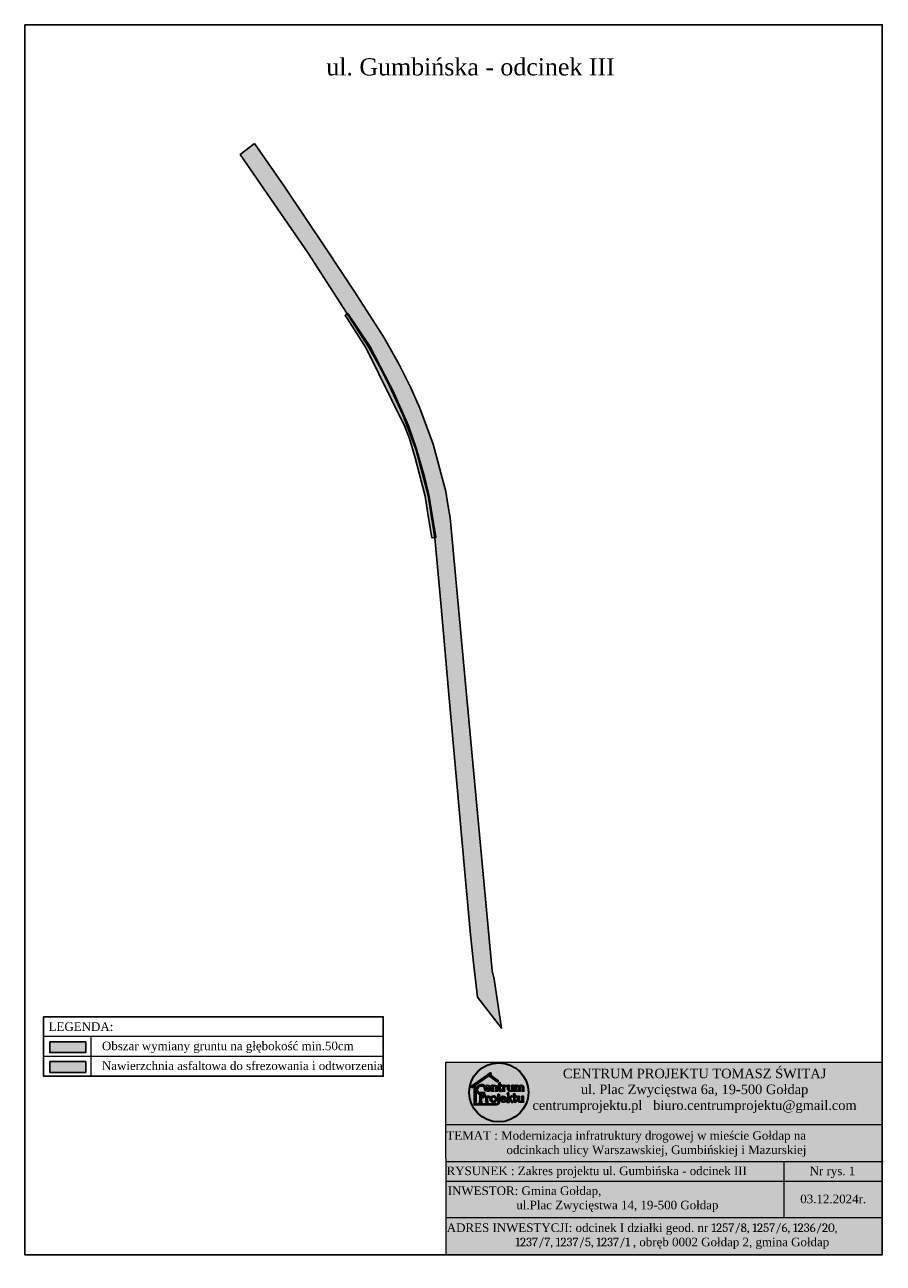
# Model space of a CAD drawing. Header units: millimetres. Extents: x 7584116 to 7587263, y 6019467 to 6021765.
# Tile 3 of 4: x 7584365 to 7584690, y 6021297 to 6021765. Entities that reach past the tile are written whole.
import ezdxf

# ---------------------------------------------------------------- set-up
doc = ezdxf.new("R2010")
doc.units = ezdxf.units.MM
doc.header["$MEASUREMENT"] = 0
doc.layers.add('POMOC', color=4, linetype='Continuous')
doc.styles.get("Standard").update_dxf_attribs({"font": 'arial.ttf'})

msp = doc.modelspace()

# ---------------------------------------------------------------- hatches: boundary and pattern name
at = {"transparency": 33554559}
for color, points in [(6, [(7584452.27, 6021719.88), (7584446.91, 6021715.68), (7584472.53, 6021678.39), (7584495.34, 6021643.04), (7584498.11, 6021638.06), (7584500.87, 6021633.09), (7584503.1, 6021628.39), (7584508.38, 6021617.28), (7584510.88, 6021610.61), (7584513.38, 6021603.94), (7584517.88, 6021586.8), (7584519.13, 6021578.78), (7584520.38, 6021570.76), (7584522.83, 6021544.77), (7584525.72, 6021511.58), (7584531.76, 6021444.33), (7584533.89, 6021420.72), (7584535.13, 6021409.04), (7584536.55, 6021397.17), (7584545.65, 6021385.43), (7584542.88, 6021404), (7584542.08, 6021407.14), (7584533.89, 6021495.26), (7584526.55, 6021574.37), (7584526.17, 6021578.35), (7584525.38, 6021583.36), (7584524.59, 6021588.37), (7584519.74, 6021606.25), (7584514.71, 6021619.88), (7584511.31, 6021627.55), (7584507.08, 6021636.13), (7584501.21, 6021646.39), (7584490.17, 6021663.69), (7584490.17, 6021663.69), (7584479.37, 6021680.03), (7584463.45, 6021703.8)]), (3, [(7584374.89, 6021380.32), (7584388.47, 6021380.32), (7584388.47, 6021376.21), (7584374.89, 6021376.21)]), (6, [(7584374.89, 6021372.84), (7584388.47, 6021372.84), (7584388.47, 6021368.73), (7584374.89, 6021368.73)])]:
    msp.add_hatch(color=color, dxfattribs=at).paths.add_polyline_path(points)
msp.add_hatch(color=3).paths.add_polyline_path([(7584487.48, 6021655.58), (7584486.49, 6021654.92), (7584494.44, 6021642.56), (7584509, 6021613.18), (7584510.86, 6021608.37), (7584512.96, 6021601.1), (7584516.73, 6021586.51), (7584517.65, 6021580.58), (7584519.34, 6021570.75), (7584520.83, 6021571), (7584518.2, 6021587.05), (7584516.52, 6021593.9), (7584513.34, 6021604.74), (7584510.43, 6021613.13), (7584504.51, 6021626.56), (7584503.56, 6021628.42), (7584495.89, 6021643.3)])
at = {"true_color": 0xffffff}
msp.add_hatch(color=7, dxfattribs=at).paths.add_polyline_path([(7584524.37, 6021372.5), (7584689.46, 6021372.5), (7584689.46, 6021299.82), (7584524.37, 6021299.82)])
at = {"lineweight": 30}
h = msp.add_hatch(color=6, dxfattribs=at)
h.set_gradient(color2=(0, 0, 0), tint=1)
edge = h.paths.add_edge_path()
edge.add_arc((7584544.59, 6021361.16), 11.17, 0, 360)
h = msp.add_hatch(color=250, dxfattribs=at)
h.set_gradient(color1=(255, 255, 255), one_color=1, tint=1)
h.paths.add_polyline_path([(7584534.3, 6021362.92), (7584534.01, 6021363.32), (7584541.44, 6021368.56), (7584541.74, 6021368.15), (7584541.21, 6021367.78), (7584544.4, 6021365.5), (7584544.1, 6021365.17), (7584540.82, 6021367.51)])
h = msp.add_hatch(color=250, dxfattribs=at)
h.set_gradient(color1=(255, 255, 255), one_color=1, tint=1)
h.paths.add_polyline_path([(7584543.75, 6021356.91), (7584543.75, 6021356.49), (7584535.36, 6021356.49), (7584535.36, 6021363.3), (7584535.88, 6021363.3), (7584535.88, 6021356.91)])
h = msp.add_hatch(color=6, dxfattribs=at)
h.set_gradient(color1=(255, 191, 0), one_color=1, tint=1, name='INVCURVED')
h.paths.add_polyline_path([(7584537.52, 6021360.71, -0.923522), (7584538.41, 6021363.69, -0.286085), (7584538.78, 6021363.25), (7584538.99, 6021363.25), (7584539, 6021363.79, 1.143285), (7584537.52, 6021360.36)])
h = msp.add_hatch(color=6, dxfattribs=at)
h.set_gradient(color1=(255, 191, 0), one_color=1, name='INVHEMISPHERICAL')
h.paths.add_polyline_path([(7584541.11, 6021362.65), (7584539.6, 6021362.65, 0.687868), (7584541.29, 6021362.32), (7584541.4, 6021362.32), (7584541.38, 6021361.91, -0.158256), (7584540.21, 6021361.62, -0.902799), (7584540.23, 6021363.87, -0.466187), (7584541.47, 6021362.65)])
h.paths.add_polyline_path([(7584539.59, 6021362.93), (7584541.12, 6021362.93, 0.39583), (7584540.23, 6021363.65, 0.324978), (7584539.6, 6021362.95, 0.005444)], flags=16)
h = msp.add_hatch(color=6, dxfattribs=at)
h.set_gradient(color1=(255, 191, 0), one_color=1, name='INVHEMISPHERICAL')
h.paths.add_polyline_path([(7584541.84, 6021363.54), (7584541.84, 6021363.72, 0.197538), (7584542.18, 6021363.87), (7584542.37, 6021363.87), (7584542.37, 6021363.56, -0.591013), (7584543.93, 6021363.18), (7584543.93, 6021361.9, 0.32306), (7584544.07, 6021361.74), (7584544.07, 6021361.6), (7584543.39, 6021361.6), (7584543.39, 6021361.74, 0.331046), (7584543.5, 6021361.9), (7584543.5, 6021363.18, 0.787785), (7584542.37, 6021363.18), (7584542.37, 6021361.9, 0.47491), (7584542.54, 6021361.74), (7584542.54, 6021361.6), (7584541.8, 6021361.6), (7584541.8, 6021361.74, 0.47491), (7584541.97, 6021361.9), (7584541.97, 6021363.41, 0.473243)])
h = msp.add_hatch(color=6, dxfattribs=at)
h.set_gradient(color1=(255, 191, 0), one_color=1, name='INVHEMISPHERICAL')
h.paths.add_polyline_path([(7584544.72, 6021364.27), (7584544.72, 6021363.85), (7584544.41, 6021363.85), (7584544.41, 6021363.62), (7584544.72, 6021363.62), (7584544.72, 6021362.1, 1.077267), (7584545.73, 6021362.17), (7584545.56, 6021362.17, -0.353558), (7584545.36, 6021361.86, -0.464722), (7584545.11, 6021362.03), (7584545.11, 6021363.62), (7584545.75, 6021363.62), (7584545.75, 6021363.85), (7584545.12, 6021363.85), (7584545.12, 6021364.42), (7584545.12, 6021364.73), (7584544.94, 6021364.73, -0.197538), (7584544.59, 6021364.59), (7584544.59, 6021364.4, -0.473243)])
h = msp.add_hatch(color=6, dxfattribs=at)
h.set_gradient(color1=(255, 191, 0), one_color=1, name='INVHEMISPHERICAL')
h.paths.add_polyline_path([(7584546.42, 6021363.87), (7584546.6, 6021363.87), (7584546.6, 6021363.56, -0.335777), (7584547.36, 6021363.79, -1.062267), (7584547.23, 6021363.46, 0.297294), (7584546.6, 6021363.3), (7584546.6, 6021361.9, 0.47491), (7584546.77, 6021361.74), (7584546.77, 6021361.6), (7584546.04, 6021361.6), (7584546.04, 6021361.74, 0.47491), (7584546.2, 6021361.9), (7584546.2, 6021363.41, 0.473243), (7584546.07, 6021363.54), (7584546.07, 6021363.72, 0.197538)])
h = msp.add_hatch(color=6, dxfattribs=at)
h.set_gradient(color1=(255, 191, 0), one_color=1, name='INVHEMISPHERICAL')
h.paths.add_polyline_path([(7584548.4, 6021362.28, 0.859375), (7584549.52, 6021362.28), (7584549.52, 6021363.41, 0.473243), (7584549.39, 6021363.54), (7584549.39, 6021363.72, 0.197538), (7584549.74, 6021363.87), (7584549.92, 6021363.87), (7584549.92, 6021363.65), (7584549.93, 6021361.9, 0.47491), (7584550.09, 6021361.74), (7584550.09, 6021361.6), (7584549.52, 6021361.6), (7584549.52, 6021361.85, -0.662729), (7584548.01, 6021362.31), (7584548.01, 6021363.41, 0.473243), (7584547.87, 6021363.54), (7584547.87, 6021363.72, 0.197538), (7584548.22, 6021363.87), (7584548.4, 6021363.87), (7584548.4, 6021363.65)])
h = msp.add_hatch(color=6, dxfattribs=at)
h.set_gradient(color1=(255, 191, 0), one_color=1, name='INVHEMISPHERICAL')
h.paths.add_polyline_path([(7584554, 6021361.74), (7584554, 6021361.6), (7584553.38, 6021361.6), (7584553.38, 6021361.74, 0.331046), (7584553.49, 6021361.9), (7584553.49, 6021363.18, 0.905152), (7584552.5, 6021363.18), (7584552.5, 6021361.9, 0.32306), (7584552.64, 6021361.74), (7584552.64, 6021361.6), (7584551.95, 6021361.6), (7584551.95, 6021361.74, 0.331046), (7584552.07, 6021361.9), (7584552.07, 6021363.18, 0.902961), (7584551.07, 6021363.18), (7584551.07, 6021361.9, 0.47491), (7584551.24, 6021361.74), (7584551.24, 6021361.6), (7584550.5, 6021361.6), (7584550.5, 6021361.74, 0.47491), (7584550.67, 6021361.9), (7584550.67, 6021363.41, 0.473243), (7584550.54, 6021363.54), (7584550.54, 6021363.72, 0.197538), (7584550.88, 6021363.87), (7584551.07, 6021363.87), (7584551.07, 6021363.56, -0.592933), (7584552.32, 6021363.4, -0.727169), (7584553.87, 6021363.18), (7584553.87, 6021361.9, 0.252709)])
h = msp.add_hatch(color=6, dxfattribs=at)
h.set_gradient(color1=(255, 191, 0), one_color=1, tint=1, name='INVCURVED')
edge = h.paths.add_edge_path()
edge.add_arc((7584538.41, 6021360.09), 0.903, 59.7842, 86.9422, ccw=False)
edge.add_arc((7584538.19, 6021361.07), 0.706, 343.5635, 360.9389)
edge.add_line((7584538.89, 6021361.08), (7584539.12, 6021361.09))
edge.add_line((7584539.12, 6021361.09), (7584539.12, 6021360.65))
edge.add_arc((7584538.4, 6021360.09), 0.91, -6.7647, 38.2283, ccw=False)
edge.add_arc((7584538.4, 6021360.09), 0.91, 278.7622, 353.2353, ccw=False)
edge.add_arc((7584538.06, 6021362.21), 3.05, 267.5522, 278.9779, ccw=False)
edge.add_line((7584537.93, 6021359.16), (7584537.93, 6021357.8))
edge.add_arc((7584538.11, 6021357.85), 0.183, 195.5071, 279.516)
edge.add_line((7584538.14, 6021357.67), (7584538.14, 6021357.52))
edge.add_line((7584538.14, 6021357.52), (7584537.32, 6021357.52))
edge.add_line((7584537.32, 6021357.52), (7584537.32, 6021357.67))
edge.add_arc((7584537.35, 6021357.85), 0.182, 260.3426, 344.5406)
edge.add_line((7584537.52, 6021357.8), (7584537.52, 6021360.71))
edge.add_arc((7584537.34, 6021360.7), 0.188, 2.693, 74.8162)
edge.add_line((7584537.39, 6021360.88), (7584537.39, 6021360.99))
edge.add_line((7584537.39, 6021360.99), (7584538.46, 6021360.99))
edge = h.paths.add_edge_path(flags=16)
edge.add_arc((7584538.21, 6021360.09), 0.694, 55.051, 79.1743)
edge.add_arc((7584538.04, 6021358.45), 2.34, 82.6001, 92.5717)
edge.add_line((7584537.93, 6021360.79), (7584537.93, 6021360.56))
edge.add_line((7584537.93, 6021360.56), (7584537.93, 6021359.38))
edge.add_arc((7584538.03, 6021361.06), 1.68, 266.7154, 279.6101)
edge.add_arc((7584538.21, 6021360.09), 0.694, 278.4105, 351.0491)
edge.add_arc((7584538.21, 6021360.09), 0.694, 351.0491, 393.2015)
edge.add_line((7584538.79, 6021360.47), (7584538.61, 6021360.66))
h = msp.add_hatch(color=6, dxfattribs=at)
h.set_gradient(color1=(255, 223, 127), one_color=1, tint=1, name='INVCURVED')
h.paths.add_polyline_path([(7584538.79, 6021360.47), (7584538.61, 6021360.66, -0.129628), (7584537.93, 6021360.56), (7584537.93, 6021360.32, 0.098881)])
h = msp.add_hatch(color=6, dxfattribs=at)
h.set_gradient(color1=(255, 191, 0), one_color=1, tint=1, name='INVHEMISPHERICAL')
h.paths.add_polyline_path([(7584540.06, 6021359.79), (7584540.24, 6021359.79), (7584540.24, 6021359.48, -0.335777), (7584541.01, 6021359.72, -1.062267), (7584540.87, 6021359.39, 0.297294), (7584540.25, 6021359.22), (7584540.25, 6021357.82, 0.47491), (7584540.41, 6021357.66), (7584540.41, 6021357.52), (7584539.68, 6021357.52), (7584539.68, 6021357.66, 0.47491), (7584539.85, 6021357.82), (7584539.85, 6021359.33, 0.473243), (7584539.72, 6021359.47), (7584539.72, 6021359.65, 0.197538)])
h = msp.add_hatch(color=6, dxfattribs=at)
h.set_gradient(color1=(255, 191, 0), one_color=1, name='INVHEMISPHERICAL')
edge = h.paths.add_edge_path()
edge.add_spline(control_points=[(7584542.68, 6021357.53), (7584543.78, 6021357.63), (7584543.78, 6021358.65), (7584543.78, 6021359.68), (7584542.68, 6021359.77)], knot_values=[3.866288, 3.866288, 3.866288, 5.347469, 5.347469, 6.828651, 6.828651, 6.828651], weights=[1, 0.73807, 1, 0.73807, 1], degree=2, periodic=0)
edge.add_line((7584542.68, 6021359.77), (7584542.47, 6021359.77))
edge.add_spline(control_points=[(7584542.47, 6021359.77), (7584541.37, 6021359.68), (7584541.37, 6021358.65), (7584541.37, 6021357.63), (7584542.47, 6021357.53)], knot_values=[0, 0, 0, 1.481182, 1.481182, 2.962364, 2.962364, 2.962364], weights=[1, 0.73807, 1, 0.73807, 1], degree=2, periodic=0)
edge.add_line((7584542.47, 6021357.53), (7584542.68, 6021357.53))
edge = h.paths.add_edge_path(flags=16)
edge.add_spline(control_points=[(7584542.68, 6021359.53), (7584543.36, 6021359.42), (7584543.36, 6021358.65), (7584543.36, 6021357.88), (7584542.68, 6021357.78)], knot_values=[0, 0, 0, 1.433144, 1.433144, 2.866288, 2.866288, 2.866288], weights=[1, 0.754062, 1, 0.754062, 1], degree=2, periodic=0)
edge.add_line((7584542.68, 6021357.78), (7584542.47, 6021357.78))
edge.add_spline(control_points=[(7584542.47, 6021357.78), (7584541.79, 6021357.89), (7584541.79, 6021358.65), (7584541.79, 6021359.42), (7584542.47, 6021359.53)], knot_values=[0, 0, 0, 1.433144, 1.433144, 2.866288, 2.866288, 2.866288], weights=[1, 0.754062, 1, 0.754062, 1], degree=2, periodic=0)
edge.add_line((7584542.47, 6021359.53), (7584542.68, 6021359.53))
h = msp.add_hatch(color=6, dxfattribs=at)
h.set_gradient(color1=(255, 191, 0), one_color=1, name='INVHEMISPHERICAL')
h.paths.add_polyline_path([(7584544.21, 6021359.49), (7584544.21, 6021359.67, 0.197538), (7584544.55, 6021359.82), (7584544.74, 6021359.82), (7584544.74, 6021359.5), (7584544.74, 6021357.47, -0.365861), (7584543.88, 6021356.55, 0.234931), (7584544.34, 6021357.47), (7584544.34, 6021359.35, 0.473243)])
h = msp.add_hatch(color=6, dxfattribs=at)
h.set_gradient(color1=(255, 191, 0), one_color=1, name='INVHEMISPHERICAL')
h.paths.add_polyline_path([(7584544.8, 6021360.25, 1), (7584544.26, 6021360.25, 1)])
h = msp.add_hatch(color=6, dxfattribs=at)
h.set_gradient(color1=(255, 191, 0), one_color=1, name='INVHEMISPHERICAL')
h.paths.add_polyline_path([(7584546.18, 6021359.74, -0.466187), (7584547.42, 6021358.53), (7584547.06, 6021358.53), (7584545.55, 6021358.53, 0.687868), (7584547.24, 6021358.2), (7584547.35, 6021358.2), (7584547.33, 6021357.79, -0.158256), (7584546.17, 6021357.49, -0.902799)])
h.paths.add_polyline_path([(7584545.55, 6021358.81), (7584547.07, 6021358.81, 0.39583), (7584546.18, 6021359.52, 0.324978), (7584545.55, 6021358.83, 0.005444)], flags=16)
h = msp.add_hatch(color=6, dxfattribs=at)
h.set_gradient(color1=(255, 191, 0), one_color=1, name='INVHEMISPHERICAL')
h.paths.add_polyline_path([(7584547.77, 6021357.66), (7584547.77, 6021357.52), (7584548.5, 6021357.52), (7584548.5, 6021357.66, -0.445335), (7584548.34, 6021357.8), (7584548.34, 6021358.58), (7584548.43, 6021358.66), (7584549.37, 6021357.52), (7584549.86, 6021357.52), (7584549.86, 6021357.66, -0.174114), (7584549.64, 6021357.77), (7584548.72, 6021358.9), (7584549.34, 6021359.46, -0.11284), (7584549.63, 6021359.6), (7584549.63, 6021359.7), (7584549.21, 6021359.7), (7584548.34, 6021358.88), (7584548.34, 6021360.62), (7584548.34, 6021360.93), (7584548.16, 6021360.93, -0.197538), (7584547.81, 6021360.78), (7584547.81, 6021360.6, -0.473243), (7584547.94, 6021360.47), (7584547.93, 6021357.82, -0.47491)])
h = msp.add_hatch(color=6, dxfattribs=at)
h.set_gradient(color1=(255, 191, 0), one_color=1, name='INVHEMISPHERICAL')
h.paths.add_polyline_path([(7584550.29, 6021360.19), (7584550.29, 6021359.77), (7584549.98, 6021359.77), (7584549.98, 6021359.54), (7584550.29, 6021359.54), (7584550.29, 6021358.02, 1.077267), (7584551.3, 6021358.08), (7584551.13, 6021358.08, -0.353558), (7584550.93, 6021357.78, -0.464722), (7584550.68, 6021357.95), (7584550.68, 6021359.54), (7584551.32, 6021359.54), (7584551.32, 6021359.77), (7584550.69, 6021359.77), (7584550.69, 6021360.34), (7584550.69, 6021360.65), (7584550.51, 6021360.65, -0.197538), (7584550.16, 6021360.5), (7584550.16, 6021360.32, -0.473243)])
h = msp.add_hatch(color=6, dxfattribs=at)
h.set_gradient(color1=(255, 191, 0), one_color=1, name='INVHEMISPHERICAL')
h.paths.add_polyline_path([(7584552.22, 6021358.21, 0.859375), (7584553.34, 6021358.21), (7584553.34, 6021359.33, 0.473243), (7584553.21, 6021359.47), (7584553.21, 6021359.65, 0.197538), (7584553.56, 6021359.79), (7584553.74, 6021359.79), (7584553.74, 6021359.58), (7584553.74, 6021357.82, 0.47491), (7584553.91, 6021357.66), (7584553.91, 6021357.52), (7584553.34, 6021357.52), (7584553.34, 6021357.77, -0.649665), (7584551.82, 6021358.21), (7584551.82, 6021359.33, 0.473243), (7584551.69, 6021359.47), (7584551.69, 6021359.65, 0.197538), (7584552.04, 6021359.79), (7584552.22, 6021359.79), (7584552.22, 6021359.58)])

# ---------------------------------------------------------------- linework, layer by layer
at = {"color": 0, "linetype": 'ByBlock', "lineweight": 20}
for p, q in [((7584500.95, 6021382.27), (7584372.59, 6021382.27)), ((7584390.39, 6021382.27), (7584390.39, 6021367.3)), ((7584500.95, 6021374.79), (7584372.59, 6021374.79)), ((7584689.61, 6021348.87), (7584524.41, 6021348.87)), ((7584524.49, 6021335.05), (7584689.86, 6021335.03)), ((7584652.47, 6021313.84), (7584652.47, 6021335.03)), ((7584689.54, 6021327.55), (7584524.44, 6021327.55)), ((7584524.65, 6021313.84), (7584689.46, 6021313.84)), ((7584524.56, 6021299.82), (7584689.5, 6021299.82))]:
    msp.add_line(p, q, dxfattribs=at)
at = {"color": 41, "lineweight": 30}
for p, q in [((7584540.23, 6021363.69), (7584540.23, 6021363.69)), ((7584538.46, 6021360.99), (7584537.39, 6021360.99)), ((7584537.39, 6021360.99), (7584537.39, 6021360.88)), ((7584537.52, 6021360.71), (7584537.52, 6021357.8)), ((7584537.93, 6021360.79), (7584537.93, 6021360.56)), ((7584537.93, 6021360.56), (7584537.93, 6021359.38)), ((7584538.79, 6021360.47), (7584538.61, 6021360.66)), ((7584539.12, 6021361.09), (7584538.89, 6021361.08)), ((7584539.12, 6021360.65), (7584539.12, 6021361.09)), ((7584542.47, 6021359.77), (7584542.68, 6021359.77)), ((7584542.47, 6021359.53), (7584542.68, 6021359.53)), ((7584546.18, 6021359.57), (7584546.18, 6021359.57)), ((7584542.47, 6021357.78), (7584542.68, 6021357.78)), ((7584542.47, 6021357.53), (7584542.68, 6021357.53))]:
    msp.add_line(p, q, dxfattribs=at)
for points in [[(7584365.46, 6021764.76), (7584689.46, 6021764.76), (7584689.46, 6021299.82), (7584365.46, 6021299.82)], [(7584372.59, 6021389.76), (7584500.95, 6021389.76), (7584500.95, 6021367.3), (7584372.59, 6021367.3)]]:
    msp.add_lwpolyline(points, close=True)
at = {"color": 6}
msp.add_lwpolyline([(7584452.27, 6021719.88), (7584446.91, 6021715.68), (7584472.53, 6021678.39), (7584495.34, 6021643.04), (7584498.11, 6021638.06), (7584500.87, 6021633.09), (7584503.1, 6021628.39), (7584508.38, 6021617.28), (7584510.88, 6021610.61), (7584513.38, 6021603.94), (7584517.88, 6021586.8), (7584519.13, 6021578.78), (7584520.38, 6021570.76), (7584522.83, 6021544.77), (7584525.72, 6021511.58), (7584531.76, 6021444.33), (7584533.89, 6021420.72), (7584535.13, 6021409.04), (7584536.55, 6021397.17), (7584545.65, 6021385.43), (7584542.88, 6021404), (7584542.08, 6021407.14), (7584533.89, 6021495.26), (7584526.55, 6021574.37), (7584526.17, 6021578.35), (7584525.38, 6021583.36), (7584524.59, 6021588.37), (7584519.74, 6021606.25), (7584514.71, 6021619.88), (7584511.31, 6021627.55), (7584507.08, 6021636.13), (7584501.21, 6021646.39), (7584490.17, 6021663.69), (7584490.17, 6021663.69), (7584479.37, 6021680.03), (7584463.45, 6021703.8), (7584452.27, 6021719.88)], dxfattribs=at)
at = {"color": 3}
msp.add_lwpolyline([(7584487.48, 6021655.58), (7584486.49, 6021654.92), (7584494.44, 6021642.56), (7584509, 6021613.18), (7584510.86, 6021608.37), (7584512.96, 6021601.1), (7584516.73, 6021586.51), (7584517.65, 6021580.58), (7584519.34, 6021570.75), (7584520.83, 6021571), (7584518.2, 6021587.05), (7584516.52, 6021593.9), (7584513.34, 6021604.74), (7584510.43, 6021613.13), (7584504.51, 6021626.56), (7584503.56, 6021628.42), (7584495.89, 6021643.3), (7584487.48, 6021655.58)], dxfattribs=at)
msp.add_lwpolyline([(7584374.89, 6021380.32), (7584388.47, 6021380.32), (7584388.47, 6021376.21), (7584374.89, 6021376.21)], close=True, dxfattribs=at)
at = {"color": 6}
msp.add_lwpolyline([(7584374.89, 6021372.84), (7584388.47, 6021372.84), (7584388.47, 6021368.73), (7584374.89, 6021368.73)], close=True, dxfattribs=at)
at = {"lineweight": 20}
msp.add_lwpolyline([(7584689.45, 6021372.5), (7584524.41, 6021372.5), (7584524.6, 6021299.82), (7584689.46, 6021299.82)], close=True, dxfattribs=at)
at = {"color": 250, "lineweight": 30}
for points in [[(7584534.3, 6021362.92), (7584534.01, 6021363.32), (7584541.44, 6021368.56), (7584541.74, 6021368.15), (7584541.21, 6021367.78), (7584544.4, 6021365.5), (7584544.1, 6021365.17), (7584540.82, 6021367.51)], [(7584543.75, 6021356.91), (7584543.75, 6021356.49), (7584535.36, 6021356.49), (7584535.36, 6021363.3), (7584535.88, 6021363.3), (7584535.88, 6021356.91)]]:
    msp.add_lwpolyline(points, close=True, dxfattribs=at)
at = {"color": 41, "lineweight": 30}
msp.add_lwpolyline([(7584537.52, 6021360.71, -0.923522), (7584538.41, 6021363.69, -0.286085), (7584538.78, 6021363.25), (7584538.99, 6021363.25), (7584539, 6021363.79, 1.143285), (7584537.52, 6021360.36, 1.143285)], format="xyb", dxfattribs=at)
for points in [[(7584541.11, 6021362.65), (7584539.6, 6021362.65, 0.687868), (7584541.29, 6021362.32), (7584541.4, 6021362.32), (7584541.38, 6021361.91, -0.158256), (7584540.21, 6021361.62, -0.902799), (7584540.23, 6021363.87, -0.466187), (7584541.47, 6021362.65)], [(7584539.59, 6021362.93), (7584541.12, 6021362.93, 0.39583), (7584540.23, 6021363.65, 0.324978), (7584539.6, 6021362.95), (7584539.6, 6021362.95, 0.005444)], [(7584541.84, 6021363.54), (7584541.84, 6021363.72, 0.197538), (7584542.18, 6021363.87), (7584542.37, 6021363.87), (7584542.37, 6021363.56, -0.591013), (7584543.93, 6021363.18), (7584543.93, 6021361.9, 0.32306), (7584544.07, 6021361.74), (7584544.07, 6021361.6), (7584543.39, 6021361.6), (7584543.39, 6021361.74, 0.331046), (7584543.5, 6021361.9), (7584543.5, 6021363.18, 0.787785), (7584542.37, 6021363.18), (7584542.37, 6021361.9, 0.47491), (7584542.54, 6021361.74), (7584542.54, 6021361.6), (7584541.8, 6021361.6), (7584541.8, 6021361.74, 0.47491), (7584541.97, 6021361.9), (7584541.97, 6021363.41, 0.473243)], [(7584544.72, 6021364.27), (7584544.72, 6021363.85), (7584544.41, 6021363.85), (7584544.41, 6021363.62), (7584544.72, 6021363.62), (7584544.72, 6021362.1, 1.077267), (7584545.73, 6021362.17), (7584545.56, 6021362.17, -0.353558), (7584545.36, 6021361.86, -0.464722), (7584545.11, 6021362.03), (7584545.11, 6021363.62), (7584545.75, 6021363.62), (7584545.75, 6021363.85), (7584545.12, 6021363.85), (7584545.12, 6021364.42), (7584545.12, 6021364.73), (7584544.94, 6021364.73, -0.197538), (7584544.59, 6021364.59), (7584544.59, 6021364.4, -0.473243)], [(7584546.42, 6021363.87), (7584546.6, 6021363.87), (7584546.6, 6021363.56, -0.335777), (7584547.36, 6021363.79, -1.062267), (7584547.23, 6021363.46, 0.297294), (7584546.6, 6021363.3), (7584546.6, 6021361.9, 0.47491), (7584546.77, 6021361.74), (7584546.77, 6021361.6), (7584546.04, 6021361.6), (7584546.04, 6021361.74, 0.47491), (7584546.2, 6021361.9), (7584546.2, 6021363.41, 0.473243), (7584546.07, 6021363.54), (7584546.07, 6021363.72, 0.197538)], [(7584548.4, 6021362.28, 0.859375), (7584549.52, 6021362.28), (7584549.52, 6021363.41, 0.473243), (7584549.39, 6021363.54), (7584549.39, 6021363.72, 0.197538), (7584549.74, 6021363.87), (7584549.92, 6021363.87), (7584549.92, 6021363.65), (7584549.93, 6021361.9, 0.47491), (7584550.09, 6021361.74), (7584550.09, 6021361.6), (7584549.52, 6021361.6), (7584549.52, 6021361.85, -0.662729), (7584548.01, 6021362.31), (7584548.01, 6021363.41, 0.473243), (7584547.87, 6021363.54), (7584547.87, 6021363.72, 0.197538), (7584548.22, 6021363.87), (7584548.4, 6021363.87), (7584548.4, 6021363.65)], [(7584554, 6021361.74), (7584554, 6021361.6), (7584553.38, 6021361.6), (7584553.38, 6021361.74, 0.331046), (7584553.49, 6021361.9), (7584553.49, 6021363.18, 0.905152), (7584552.5, 6021363.18), (7584552.5, 6021361.9, 0.32306), (7584552.64, 6021361.74), (7584552.64, 6021361.6), (7584551.95, 6021361.6), (7584551.95, 6021361.74, 0.331046), (7584552.07, 6021361.9), (7584552.07, 6021363.18, 0.902961), (7584551.07, 6021363.18), (7584551.07, 6021361.9, 0.47491), (7584551.24, 6021361.74), (7584551.24, 6021361.6), (7584550.5, 6021361.6), (7584550.5, 6021361.74, 0.47491), (7584550.67, 6021361.9), (7584550.67, 6021363.41, 0.473243), (7584550.54, 6021363.54), (7584550.54, 6021363.72, 0.197538), (7584550.88, 6021363.87), (7584551.07, 6021363.87), (7584551.07, 6021363.56, -0.592933), (7584552.32, 6021363.4, -0.727169), (7584553.87, 6021363.18), (7584553.87, 6021361.9, 0.252709)], [(7584538.46, 6021360.99, -0.119057), (7584538.86, 6021360.87, 0.07596), (7584538.89, 6021361.08), (7584539.12, 6021361.09), (7584539.12, 6021360.65, -0.198881), (7584539.31, 6021359.98, -0.336892), (7584538.54, 6021359.19, -0.049895), (7584537.93, 6021359.16), (7584537.93, 6021357.8, 0.383909), (7584538.14, 6021357.67), (7584538.14, 6021357.52), (7584537.32, 6021357.52), (7584537.32, 6021357.67, 0.384855), (7584537.52, 6021357.8), (7584537.52, 6021360.71, 0.325514), (7584537.39, 6021360.88), (7584537.39, 6021360.99)], [(7584538.61, 6021360.66, 0.105648), (7584538.34, 6021360.77, 0.043537), (7584537.93, 6021360.79), (7584537.93, 6021360.56), (7584537.93, 6021359.38, 0.056323), (7584538.31, 6021359.41, 0.328003), (7584538.89, 6021359.98, 0.186027), (7584538.79, 6021360.47)], [(7584540.06, 6021359.79), (7584540.24, 6021359.79), (7584540.24, 6021359.48, -0.335777), (7584541.01, 6021359.72, -1.062267), (7584540.87, 6021359.39, 0.297294), (7584540.25, 6021359.22), (7584540.25, 6021357.82, 0.47491), (7584540.41, 6021357.66), (7584540.41, 6021357.52), (7584539.68, 6021357.52), (7584539.68, 6021357.66, 0.47491), (7584539.85, 6021357.82), (7584539.85, 6021359.33, 0.473243), (7584539.72, 6021359.47), (7584539.72, 6021359.65, 0.197538)], [(7584544.21, 6021359.49), (7584544.21, 6021359.67, 0.197538), (7584544.55, 6021359.82), (7584544.74, 6021359.82), (7584544.74, 6021359.5), (7584544.74, 6021357.47, -0.365861), (7584543.88, 6021356.55, 0.234931), (7584544.34, 6021357.47), (7584544.34, 6021359.35, 0.473243)], [(7584546.18, 6021359.74, -0.466187), (7584547.42, 6021358.53), (7584547.06, 6021358.53), (7584545.55, 6021358.53, 0.687868), (7584547.24, 6021358.2), (7584547.35, 6021358.2), (7584547.33, 6021357.79, -0.158256), (7584546.17, 6021357.49, -0.902799)], [(7584545.55, 6021358.81), (7584547.07, 6021358.81, 0.39583), (7584546.18, 6021359.52, 0.324978), (7584545.55, 6021358.83), (7584545.55, 6021358.83, 0.005444)], [(7584547.77, 6021357.66), (7584547.77, 6021357.52), (7584548.5, 6021357.52), (7584548.5, 6021357.66, -0.445335), (7584548.34, 6021357.8), (7584548.34, 6021358.58), (7584548.43, 6021358.66), (7584549.37, 6021357.52), (7584549.86, 6021357.52), (7584549.86, 6021357.66, -0.174114), (7584549.64, 6021357.77), (7584548.72, 6021358.9), (7584549.34, 6021359.46, -0.11284), (7584549.63, 6021359.6), (7584549.63, 6021359.7), (7584549.21, 6021359.7), (7584548.34, 6021358.88), (7584548.34, 6021360.62), (7584548.34, 6021360.93), (7584548.16, 6021360.93, -0.197538), (7584547.81, 6021360.78), (7584547.81, 6021360.6, -0.473243), (7584547.94, 6021360.47), (7584547.93, 6021357.82, -0.47491)], [(7584550.29, 6021360.19), (7584550.29, 6021359.77), (7584549.98, 6021359.77), (7584549.98, 6021359.54), (7584550.29, 6021359.54), (7584550.29, 6021358.02, 1.077267), (7584551.3, 6021358.08), (7584551.13, 6021358.08, -0.353558), (7584550.93, 6021357.78, -0.464722), (7584550.68, 6021357.95), (7584550.68, 6021359.54), (7584551.32, 6021359.54), (7584551.32, 6021359.77), (7584550.69, 6021359.77), (7584550.69, 6021360.34), (7584550.69, 6021360.65), (7584550.51, 6021360.65, -0.197538), (7584550.16, 6021360.5), (7584550.16, 6021360.32, -0.473243)], [(7584552.22, 6021358.21, 0.859375), (7584553.34, 6021358.21), (7584553.34, 6021359.33, 0.473243), (7584553.21, 6021359.47), (7584553.21, 6021359.65, 0.197538), (7584553.56, 6021359.79), (7584553.74, 6021359.79), (7584553.74, 6021359.58), (7584553.74, 6021357.82, 0.47491), (7584553.91, 6021357.66), (7584553.91, 6021357.52), (7584553.34, 6021357.52), (7584553.34, 6021357.77, -0.649665), (7584551.82, 6021358.21), (7584551.82, 6021359.33, 0.473243), (7584551.69, 6021359.47), (7584551.69, 6021359.65, 0.197538), (7584552.04, 6021359.79), (7584552.22, 6021359.79), (7584552.22, 6021359.58)]]:
    msp.add_lwpolyline(points, format="xyb", close=True, dxfattribs=at)
at = {"color": 250, "lineweight": 30}
msp.add_circle((7584544.59, 6021361.16), 11.17, dxfattribs=at)
at = {"color": 41, "lineweight": 30}
msp.add_circle((7584544.53, 6021360.25), 0.271, dxfattribs=at)
for centre, radius, start, end in [((7584537.34, 6021360.7), 0.188, 2.693, 74.8162), ((7584538.04, 6021358.45), 2.34, 82.6001, 92.5717), ((7584538.07, 6021361.89), 1.34, 264.1757, 293.7195), ((7584537.97, 6021362.54), 2.22, 269.0712, 291.6596), ((7584538.21, 6021360.09), 0.694, 278.4105, 351.0491), ((7584538.21, 6021360.09), 0.694, 55.051, 79.1743), ((7584538.41, 6021360.09), 0.903, 59.7842, 86.9422), ((7584538.4, 6021360.09), 0.91, 278.7622, 353.2353), ((7584538.21, 6021360.09), 0.694, 351.0491, 33.2015), ((7584538.19, 6021361.07), 0.706, 343.5635, 0.9389), ((7584538.4, 6021360.09), 0.91, 353.2353, 38.2283)]:
    msp.add_arc(centre, radius, start, end, dxfattribs=at)
for points, weights, knots in [([(7584542.47, 6021357.53), (7584541.37, 6021357.63), (7584541.37, 6021358.65), (7584541.37, 6021359.68), (7584542.47, 6021359.77)], [1, 0.738069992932, 1, 0.738069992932, 1], [0, 0, 0, 1.481182, 1.481182, 2.962364, 2.962364, 2.962364]), ([(7584542.47, 6021359.53), (7584541.79, 6021359.42), (7584541.79, 6021358.65), (7584541.79, 6021357.89), (7584542.47, 6021357.78)], [1, 0.754061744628, 1, 0.754061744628, 1], [3.962364, 3.962364, 3.962364, 5.395507, 5.395507, 6.828651, 6.828651, 6.828651]), ([(7584542.68, 6021357.53), (7584543.78, 6021357.63), (7584543.78, 6021358.65), (7584543.78, 6021359.68), (7584542.68, 6021359.77)], [1, 0.738069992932, 1, 0.738069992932, 1], [3.866288, 3.866288, 3.866288, 5.347469, 5.347469, 6.828651, 6.828651, 6.828651]), ([(7584542.68, 6021359.53), (7584543.36, 6021359.42), (7584543.36, 6021358.65), (7584543.36, 6021357.88), (7584542.68, 6021357.78)], [1, 0.754061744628, 1, 0.754061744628, 1], [0, 0, 0, 1.433144, 1.433144, 2.866288, 2.866288, 2.866288])]:
    msp.add_rational_spline(points, weights, degree=2, knots=knots, dxfattribs=at)

# ---------------------------------------------------------------- texts
at = {"layer": 'POMOC', "color": 0, "attachment_point": 3}
for s, insert, char_height, width in [('\\pxi-5,l5,r10.1836,ql,t5;{\\fTimes New Roman|b0|i0|c238|p18;\\H0.9001x;ul. Gumbińska - odcinek III\\P\\pxi0,l0,r0,ql,t5;\\H1.111x;  }', (7584791.88, 6021752.09), 7.1993, 312.4794), ('\\pxi-7,l7,ql,t5,48;{\\fTimes New Roman|b0|i0|c238|p18;LEGENDA: }', (7584530.69, 6021387.67), 3.24, 156.2397), ('\\pxi-6,l6,r11.9452,ql,t5,29;{\\fTimes New Roman|b0|i0|c238|p18;Obszar wymiany gruntu na głębokość min.50cm}', (7584550.86, 6021380.36), 3.24, 156.2397), ('\\pxi-6,l6,r11.9452,ql,t5;{\\fTimes New Roman|b0|i0|c238|p18;Nawierzchnia asfaltowa do sfrezowania i odtworzenia}', (7584550.86, 6021372.87), 3.24, 156.2397), ('\\pxqc;{\\fTimes New Roman|b0|i0|c238|p18;CENTRUM PROJEKTU TOMASZ ŚWITAJ\\P\\pxqc;ul. Plac Zwycięstwa 6a, 19-500 Gołdap\\P\\pxqc;centrumprojektu.pl   biuro.centrumprojektu@gmail.com}', (7584681.61, 6021370.13), 3.6, 126.0787), ('\\pxi-7,l7,ql,t5,48;{\\fTimes New Roman|b0|i0|c238|p18;TEMAT : Modernizacja infratruktury drogowej w mieście Gołdap na odcinkach ulicy Warszawskiej, Gumbińskiej i Mazurskiej }', (7584681.04, 6021346.5), 3.24, 156.2397), ('\\pxi-5,l5,r10.1836,ql,t5;{\\fTimes New Roman|b0|i0|c238|p18;\\H0.9001x;RYSUNEK : Zakres projektu ul. Gumbińska - odcinek III\\P\\pxi0,l0,r0,ql,t5;\\H1.111x;  }', (7584681.09, 6021333.14), 3.5996, 156.2397), ('\\pxi-6,l6,r11.9452,ql,t5;{\\fTimes New Roman|b0|i0|c238|p18;Nr rys. 1 }', (7584818.28, 6021333.12), 3.24, 156.2397), ('\\pxi-6,l6,r11.9452,ql,t5;{\\fTimes New Roman|b0|i0|c238|p18;\\H0.8333x;03.12.2024r. }', (7584814.76, 6021322.51), 3.888, 156.2397)]:
    msp.add_mtext(s, dxfattribs=dict(at, insert=insert, char_height=char_height, width=width))
at = {"layer": 'POMOC', "color": 0, "lineweight": 0, "char_height": 3.24, "attachment_point": 3}
for s, insert, width in [('\\pxi-5,l5,r2.95555,ql,t5,44;{\\fTimes New Roman|b0|i0|c238|p18;INWESTOR: Gmina Gołdap,\\P\\pxi3,l5,r2.95555,ql,t5,44;ul.Plac Zwycięstwa 14, 19-500 Gołdap\\P\\pxi-31,l39,r17.9555,ql,t5,44;\\P\\pxi-31,l39,r17.9555,ql,t5,44;\\P\\pxi0,l0,r3.95555,ql,t5,38,44; }', (7584662.26, 6021325.62), 136.9576), ('\\pxi-8,l8,r4.15951,ql,t5;{\\fTimes New Roman|b0|i0|c238|p18;ADRES INWESTYCJI: odcinek I działki geod. nr \\fCambria|b0|i0|c238|p18;1257/8, 1257/6, 1236/20, 1237/7, 1237/5, 1237/1 \\fTimes New Roman|b0|i0|c238|p18;, obręb 0002 Gołdap 2, gmina Gołdap}', (7584691.95, 6021311.65), 167.0276)]:
    msp.add_mtext(s, dxfattribs=dict(at, insert=insert, width=width))

doc.saveas('drawing.dxf')
